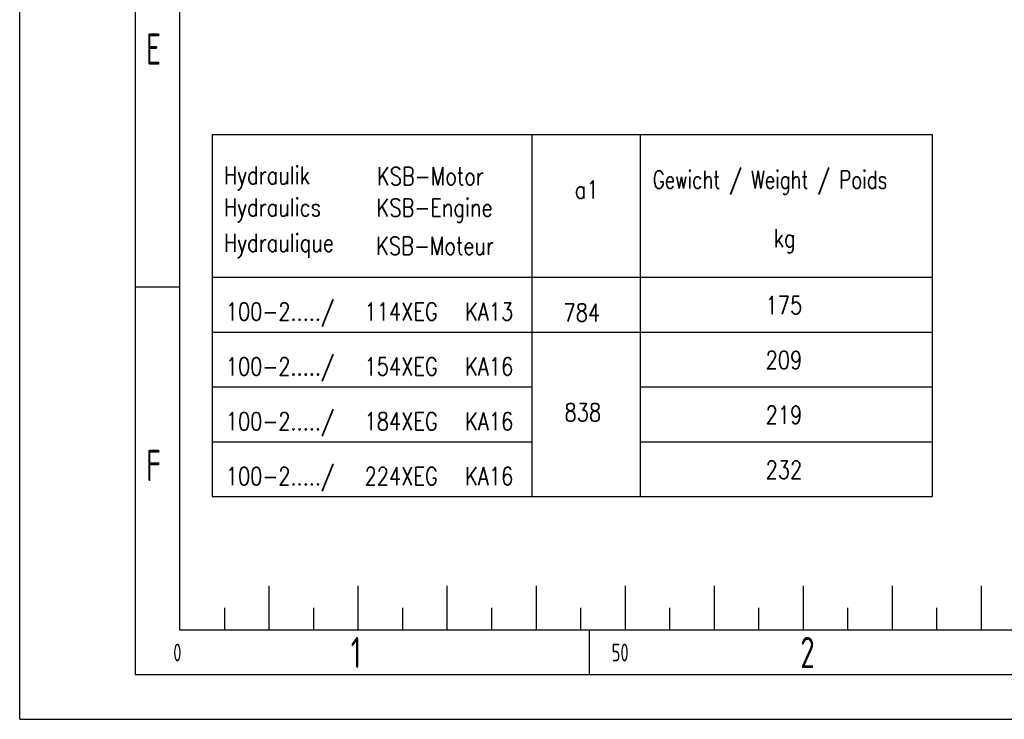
# Model space of a CAD drawing. Header units: millimetres. Extents: x 0 to 8400, y 0 to 5940.
# Tile 1 of 54: x 0 to 2212, y 0 to 1571. Entities that reach past the tile are written whole.
import ezdxf

# ---------------------------------------------------------------- set-up
doc = ezdxf.new("R2010")
doc.units = ezdxf.units.MM
doc.header["$LTSCALE"] = 20
doc.layers.get('0').update_dxf_attribs({"linetype": 'CONTINUOUS'})
for name, color, linetype in [('01-LINIE-025', 1, 'CONTINUOUS'), ('02-LINIE-035', 2, 'CONTINUOUS'), ('10-TEXT-025', 1, 'CONTINUOUS'), ('11-TEXT-035', 2, 'CONTINUOUS'), ('KSB-BLATTRAND', 2, 'CONTINUOUS')]:
    doc.layers.add(name, color=color, linetype=linetype)
doc.styles.add('ROMANS', font='romans', dxfattribs={"width": 0.8})
doc.styles.get("Standard").update_dxf_attribs({"font": 'ISOCP.SHX'})

# ---------------------------------------------------------------- blocks, each defined once
blk = doc.blocks.new('Rahmen_A3')
at = {"color": 1, "ltscale": 150}
for p, q in [((0, 0), (0, 297)), ((18, 10), (18, 287)), ((18, 48.5), (13, 48.5)), ((28, 15), (28, 10)), ((28, 15), (28, 10)), ((38, 15), (38, 10)), ((48, 15), (48, 10)), ((58, 15), (58, 10)), ((68, 15), (68, 10)), ((78, 15), (78, 10)), ((88, 15), (88, 10)), ((98, 15), (98, 10)), ((108, 15), (108, 10)), ((23, 12.5), (23, 10)), ((23, 12.5), (23, 10)), ((33, 12.5), (33, 10)), ((43, 12.5), (43, 10)), ((53, 12.5), (53, 10)), ((63, 12.5), (63, 10)), ((73, 12.5), (73, 10)), ((83, 12.5), (83, 10)), ((93, 12.5), (93, 10)), ((103, 12.5), (103, 10)), ((410, 10), (18, 10)), ((64, 5), (64, 10)), ((0, 0), (420, 0))]:
    blk.add_line(p, q, dxfattribs=at)
at = {"color": 3, "ltscale": 150}
for p, q in [((13, 5), (13, 292)), ((415, 5), (13, 5))]:
    blk.add_line(p, q, dxfattribs=at)
at = {"color": 1, "ltscale": 150, "width": 0.75}
for s, height, p in [('E', 3.5, (14.1875, 73.5)), ('F', 3.5, (14.1875, 26.75)), ('1', 3.5, (37.1875, 5.75)), ('2', 3.5, (87.6875, 5.75)), ('0', 2, (17.25, 6.5)), ('50', 2, (66.5, 6.5))]:
    blk.add_text(s, height=height, dxfattribs=at).set_placement(p)

msp = doc.modelspace()

# ---------------------------------------------------------------- linework, layer by layer
at = {"layer": '01-LINIE-025'}
for p, q in [((432.4, 869.6), (1394.1, 869.6)), ((1394.1, 869.6), (2050.1, 869.6)), ((432.4, 746.4), (1150.8, 746.4)), ((1394.1, 746.4), (2050.1, 746.4)), ((432.4, 623.2), (1150.8, 623.2)), ((1394.1, 623.2), (2050.1, 623.2))]:
    msp.add_line(p, q, dxfattribs=at)
at = {"layer": '02-LINIE-035'}
for p, q in [((432.4, 1313), (432.4, 500)), ((432.4, 1313), (2050.1, 1313)), ((1150.8, 1313), (1150.8, 500)), ((1394.1, 1313), (1394.1, 500)), ((1394.1, 1313), (1394.1, 500)), ((2050.1, 1313), (2050.1, 500)), ((432.4, 992.8), (2050.1, 992.8)), ((432.4, 500), (1394.1, 500)), ((1394.1, 500), (2050.1, 500))]:
    msp.add_line(p, q, dxfattribs=at)

# ---------------------------------------------------------------- block references
at = {"layer": 'KSB-BLATTRAND', "xscale": 20, "yscale": 20, "zscale": 20}
msp.add_blockref('Rahmen_A3', (0, 0), dxfattribs=at)

# ---------------------------------------------------------------- texts
at = {"layer": '02-LINIE-035', "style": 'ROMANS', "width": 0.75}
msp.add_text('Gewicht / Weight / Poids', height=40, dxfattribs=at).set_placement((1422.2, 1191.7))
at = {"layer": '10-TEXT-025', "style": 'ROMANS', "width": 0.8}
for s, p in [('100-2...../', (463, 895.5)), ('114XEG', (774.8, 895.5)), ('KA13', (1000.5, 895.5)), ('784', (1221.7, 893.2)), ('175', (1675.8, 909.9)), ('209', (1675.8, 786.7)), ('100-2...../', (463, 772.3)), ('154XEG', (774.8, 772.3)), ('KA16', (1000.5, 772.3)), ('838', (1224, 669.2)), ('100-2...../', (463, 649.1)), ('184XEG', (774.8, 649.1)), ('KA16', (1000.5, 649.1)), ('219', (1675.8, 663.5)), ('232', (1675.8, 540.3)), ('100-2...../', (463, 525.9)), ('224XEG', (774.8, 525.9)), ('KA16', (1000.5, 525.9))]:
    msp.add_text(s, height=40, dxfattribs=at).set_placement(p)
at = {"layer": '11-TEXT-035', "style": 'ROMANS', "width": 0.8}
for s, p in [('Hydraulik', (458.9, 1201.5)), ('KSB-Motor', (802.6, 1199.6)), ('a1', (1247, 1169.2)), ('Hydraulics', (458.9, 1129.6)), ('KSB-Engine', (801.7, 1128.9)), ('Hydraulique', (458.9, 1049.8)), ('kg', (1693.8, 1060.5)), ('KSB-Moteur', (800.7, 1043.2))]:
    msp.add_text(s, height=40, dxfattribs=at).set_placement(p)

doc.saveas('drawing.dxf')
